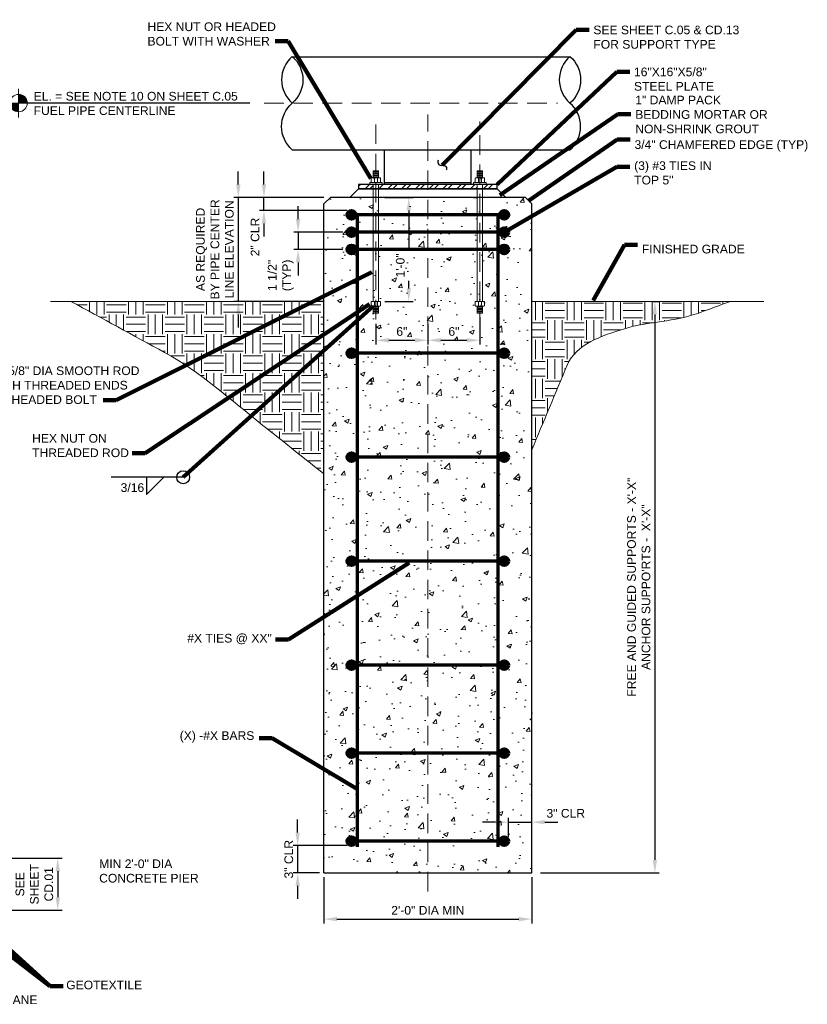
# Model space of a CAD drawing. Header units: inches. Extents: x -1085 to -867, y 253 to 390.
# Tile 3 of 3: x -958 to -867, y 261 to 374. Entities that reach past the tile are written whole.
import ezdxf

# ---------------------------------------------------------------- set-up
doc = ezdxf.new("R2010")
doc.units = ezdxf.units.IN
doc.header["$MEASUREMENT"] = 0
doc.linetypes.add('( Dashed )', pattern=[9, 6, -3])
doc.layers.get('DefPoints').update_dxf_attribs({"lineweight": 0})
for name, color, linetype, lineweight in [('G-ANNO-DIMS', 2, 'Continuous', 0), ('G-ANNO-NOTE', 4, 'Continuous', 30), ('G-ANNO-PATT', 250, 'Continuous', 0), ('G-GRID-COOR', 2, 'Continuous', 13), ('M-DETL-LGHT', 3, 'Continuous', 0), ('M-Fuel-Main 2', 30, 'Continuous', 30), ('S-ANNO-SYMB', 5, 'Continuous', 13), ('S-FABR-PL~~', 183, 'Continuous', 30), ('S-FNDN-FTNG', 182, 'Continuous', 30), ('S-FNDN-TRMT', 28, 'Continuous', 30), ('S-FSTN-ABLT', 86, 'Continuous', 13), ('S-REIN-RBAR', 1, 'Continuous', 70)]:
    doc.layers.add(name, color=color, linetype=linetype, lineweight=lineweight)
doc.layers.add('G-ANNO-NPLT', color=2, linetype='Continuous', lineweight=0, plot=False)
doc.styles.add("AEC_AC_04ArchDims-CC_1_1-2_1'", font='arial.ttf', dxfattribs={"height": 1})
doc.styles.add("AEC_AC_43Text-LeftTop_1_1-2_1'", font='arial.ttf', dxfattribs={"height": 1})
doc.dimstyles.new("AEC_AC_04_Arch-Dims_1_1-2_1'", dxfattribs={"dimtxt": 1, "dimasz": 1.5, "dimexe": 0.5, "dimexo": 0.5, "dimgap": 0.5, "dimtad": 1, "dimdec": 4, "dimzin": 15, "dimdsep": 46, "dimlunit": 4, "dimtxsty": "AEC_AC_04ArchDims-CC_1_1-2_1'", "dimcen": 0.09, "dimclrd": 256, "dimclre": 256, "dimazin": 2, "dimtfac": 0.7, "dimtdec": 4, "dimtix": 1, "dimtmove": 1, "dimatfit": 3, "dimfxl": 1, "dimfrac": 1, "dimtolj": 1, "dimtzin": 15, "dimlwd": 30, "dimlwe": 30, "dimarcsym": 0})
doc.dimstyles.new("AEC_AC_43_Notes_1_1-2_1'", dxfattribs={"dimtxt": 1, "dimasz": 1.5, "dimexe": 0.5, "dimexo": 0.5, "dimgap": 0.5, "dimtad": 1, "dimjust": 1, "dimdec": 3, "dimzin": 15, "dimdsep": 46, "dimlunit": 5, "dimtxsty": "AEC_AC_43Text-LeftTop_1_1-2_1'", "dimcen": 0.09, "dimclrd": 256, "dimclre": 256, "dimazin": 2, "dimtfac": 0.7, "dimtdec": 3, "dimtmove": 1, "dimatfit": 1, "dimfxl": 1, "dimfrac": 1, "dimtolj": 1, "dimtzin": 15, "dimlwd": 30, "dimlwe": 30, "dimarcsym": 0})

# ---------------------------------------------------------------- blocks, each defined once
blk = doc.blocks.new('REBAR_1')
at = {"layer": 'S-REIN-RBAR'}
h = blk.add_hatch(color=256, dxfattribs=at)
edge = h.paths.add_edge_path()
edge.add_arc((0, 0), 7.87, 0, 360)
blk.add_circle((0, 0), 7.87, dxfattribs=at)
blk = doc.blocks.new('REBAR_2')
at = {"layer": 'S-REIN-RBAR'}
h = blk.add_hatch(color=256, dxfattribs=at)
edge = h.paths.add_edge_path()
edge.add_arc((0, 0), 7.87, 0, 360)
blk.add_circle((0, 0), 7.87, dxfattribs=at)
blk = doc.blocks.new('REBAR_3')
at = {"layer": 'S-REIN-RBAR'}
h = blk.add_hatch(color=256, dxfattribs=at)
edge = h.paths.add_edge_path()
edge.add_arc((0, 0), 7.87, 0, 360)
blk.add_circle((0, 0), 7.87, dxfattribs=at)
blk = doc.blocks.new('REBAR_4')
at = {"layer": 'S-REIN-RBAR'}
h = blk.add_hatch(color=256, dxfattribs=at)
edge = h.paths.add_edge_path()
edge.add_arc((0, 0), 7.87, 0, 360)
blk.add_circle((0, 0), 7.87, dxfattribs=at)
blk = doc.blocks.new('REBAR_5')
at = {"layer": 'S-REIN-RBAR'}
h = blk.add_hatch(color=256, dxfattribs=at)
edge = h.paths.add_edge_path()
edge.add_arc((0, 0), 7.87, 0, 360)
blk.add_circle((0, 0), 7.87, dxfattribs=at)
blk = doc.blocks.new('REBAR_6')
at = {"layer": 'S-REIN-RBAR'}
h = blk.add_hatch(color=256, dxfattribs=at)
edge = h.paths.add_edge_path()
edge.add_arc((0, 0), 7.87, 0, 360)
blk.add_circle((0, 0), 7.87, dxfattribs=at)
blk = doc.blocks.new('REBAR_13')
at = {"layer": 'S-REIN-RBAR'}
h = blk.add_hatch(color=256, dxfattribs=at)
edge = h.paths.add_edge_path()
edge.add_arc((0, 0), 7.87, 0, 360)
blk.add_circle((0, 0), 7.87, dxfattribs=at)
blk = doc.blocks.new('REBAR_14')
at = {"layer": 'S-REIN-RBAR'}
h = blk.add_hatch(color=256, dxfattribs=at)
edge = h.paths.add_edge_path()
edge.add_arc((0, 0), 7.87, 0, 360)
blk.add_circle((0, 0), 7.87, dxfattribs=at)
blk = doc.blocks.new('*D110')
at = {"layer": 'DefPoints', "color": 0, "transparency": 16777216}
for p in [(-961.96, 277.45), (-961.96, 271.45), (-953.8, 271.45)]:
    blk.add_point(p, dxfattribs=at)
at = {"layer": 'G-ANNO-DIMS', "lineweight": 30, "transparency": 16777216}
for p, q in [((-961.46, 277.45), (-953.3, 277.45)), ((-953.8, 275.95), (-953.8, 272.95)), ((-961.46, 271.45), (-953.3, 271.45))]:
    blk.add_line(p, q, dxfattribs=at)
at = {"layer": 'G-ANNO-DIMS', "transparency": 16777216}
for points in [[(-954.05, 275.95), (-953.55, 275.95), (-953.8, 277.45)], [(-954.05, 272.95), (-953.55, 272.95), (-953.8, 271.45)]]:
    blk.add_solid(points, dxfattribs=at)
at = {"layer": 'G-ANNO-DIMS', "color": 0, "lineweight": 30, "transparency": 16777216, "insert": (-956.5, 274.45), "char_height": 1, "attachment_point": 5, "rotation": 90, "style": "AEC_AC_04ArchDims-CC_1_1-2_1'"}
blk.add_mtext('\\A1;SEE\\PSHEET\\PCD.01', dxfattribs=at)
blk = doc.blocks.new('*D124')
at = {"layer": 'DefPoints', "color": 0, "linetype": 'Continuous', "transparency": 16777216}
for p in [(-923.08, 275.76), (-899.08, 275.76), (-899.08, 270.43)]:
    blk.add_point(p, dxfattribs=at)
at = {"layer": 'G-ANNO-DIMS', "linetype": 'Continuous', "lineweight": 30, "transparency": 16777216}
for p, q in [((-923.08, 275.26), (-923.08, 269.93)), ((-899.08, 275.26), (-899.08, 269.93)), ((-921.58, 270.43), (-900.58, 270.43))]:
    blk.add_line(p, q, dxfattribs=at)
at = {"layer": 'G-ANNO-DIMS', "linetype": 'Continuous', "transparency": 16777216}
for points in [[(-921.58, 270.68), (-921.58, 270.18), (-923.08, 270.43)], [(-900.58, 270.68), (-900.58, 270.18), (-899.08, 270.43)]]:
    blk.add_solid(points, dxfattribs=at)
at = {"layer": 'G-ANNO-DIMS', "color": 0, "linetype": 'Continuous', "lineweight": 30, "transparency": 16777216, "insert": (-911.08, 271.44), "char_height": 1, "attachment_point": 5, "style": "AEC_AC_04ArchDims-CC_1_1-2_1'"}
blk.add_mtext('\\A1;2\'-0" DIA MIN', dxfattribs=at)
blk = doc.blocks.new('*D111')
at = {"layer": 'DefPoints', "color": 0, "linetype": 'Continuous', "transparency": 16777216}
for p in [(-919.89, 278.93), (-926.11, 275.76), (-923.08, 275.76)]:
    blk.add_point(p, dxfattribs=at)
at = {"layer": 'G-ANNO-DIMS', "linetype": 'Continuous', "lineweight": 30, "transparency": 16777216}
for p, q in [((-926.11, 280.43), (-926.11, 281.93)), ((-920.39, 278.93), (-926.61, 278.93)), ((-926.11, 278.93), (-926.11, 275.76)), ((-923.58, 275.76), (-926.61, 275.76)), ((-926.11, 274.26), (-926.11, 272.76))]:
    blk.add_line(p, q, dxfattribs=at)
at = {"layer": 'G-ANNO-DIMS', "linetype": 'Continuous', "transparency": 16777216}
for points in [[(-926.36, 280.43), (-925.86, 280.43), (-926.11, 278.93)], [(-926.36, 274.26), (-925.86, 274.26), (-926.11, 275.76)]]:
    blk.add_solid(points, dxfattribs=at)
at = {"layer": 'G-ANNO-DIMS', "color": 0, "linetype": 'Continuous', "lineweight": 30, "transparency": 16777216, "insert": (-927.13, 277.35), "char_height": 1, "attachment_point": 5, "rotation": 90, "style": "AEC_AC_04ArchDims-CC_1_1-2_1'"}
blk.add_mtext('\\A1;3" CLR', dxfattribs=at)
blk = doc.blocks.new('*D112')
at = {"layer": 'DefPoints', "color": 0, "linetype": 'Continuous', "transparency": 16777216}
for p in [(-899.08, 281.62), (-901.76, 279.43), (-899.08, 279.43)]:
    blk.add_point(p, dxfattribs=at)
at = {"layer": 'G-ANNO-DIMS', "linetype": 'Continuous', "lineweight": 30, "transparency": 16777216}
for p, q in [((-901.76, 279.93), (-901.76, 282.12)), ((-899.08, 279.93), (-899.08, 282.12)), ((-903.26, 281.62), (-904.76, 281.62)), ((-901.76, 281.62), (-899.08, 281.62)), ((-897.58, 281.62), (-896.08, 281.62))]:
    blk.add_line(p, q, dxfattribs=at)
at = {"layer": 'G-ANNO-DIMS', "linetype": 'Continuous', "transparency": 16777216}
for points in [[(-903.26, 281.87), (-903.26, 281.37), (-901.76, 281.62)], [(-897.58, 281.87), (-897.58, 281.37), (-899.08, 281.62)]]:
    blk.add_solid(points, dxfattribs=at)
at = {"layer": 'G-ANNO-DIMS', "color": 0, "linetype": 'Continuous', "lineweight": 30, "transparency": 16777216, "insert": (-895.16, 282.64), "char_height": 1, "attachment_point": 5, "style": "AEC_AC_04ArchDims-CC_1_1-2_1'"}
blk.add_mtext('\\A1;3" CLR', dxfattribs=at)
blk = doc.blocks.new('*D113')
at = {"layer": 'DefPoints', "color": 0, "linetype": 'Continuous', "transparency": 16777216}
for p in [(-885.68, 341.76), (-898.58, 275.76), (-884.87, 275.76)]:
    blk.add_point(p, dxfattribs=at)
at = {"layer": 'G-ANNO-DIMS', "linetype": 'Continuous', "lineweight": 30, "transparency": 16777216}
for p, q in [((-885.18, 341.76), (-884.37, 341.76)), ((-884.87, 340.26), (-884.87, 277.26)), ((-898.08, 275.76), (-884.37, 275.76))]:
    blk.add_line(p, q, dxfattribs=at)
at = {"layer": 'G-ANNO-DIMS', "linetype": 'Continuous', "transparency": 16777216}
for points in [[(-885.12, 340.26), (-884.62, 340.26), (-884.87, 341.76)], [(-885.12, 277.26), (-884.62, 277.26), (-884.87, 275.76)]]:
    blk.add_solid(points, dxfattribs=at)
at = {"layer": 'G-ANNO-DIMS', "color": 0, "linetype": 'Continuous', "lineweight": 30, "transparency": 16777216, "insert": (-886.73, 308.76), "char_height": 1, "attachment_point": 5, "rotation": 90, "style": "AEC_AC_04ArchDims-CC_1_1-2_1'"}
blk.add_mtext('\\A1;FREE AND GUIDED SUPPORTS - X\'-X"\\PANCHOR SUPPO\'RTS -  X\'-X"', dxfattribs=at)
blk = doc.blocks.new('*D114')
at = {"layer": 'DefPoints', "color": 0, "transparency": 16777216}
for p in [(-922.58, 353.76), (-932.96, 341.76), (-922.58, 341.76)]:
    blk.add_point(p, dxfattribs=at)
at = {"layer": 'G-ANNO-DIMS', "lineweight": 30, "transparency": 16777216}
for p, q in [((-932.96, 355.26), (-932.96, 356.76)), ((-923.08, 353.76), (-933.46, 353.76)), ((-932.96, 353.76), (-932.96, 341.76)), ((-923.08, 341.76), (-933.46, 341.76)), ((-932.96, 340.26), (-932.96, 338.76))]:
    blk.add_line(p, q, dxfattribs=at)
at = {"layer": 'G-ANNO-DIMS', "transparency": 16777216}
for points in [[(-933.21, 355.26), (-932.71, 355.26), (-932.96, 353.76)], [(-933.21, 340.26), (-932.71, 340.26), (-932.96, 341.76)]]:
    blk.add_solid(points, dxfattribs=at)
at = {"layer": 'G-ANNO-DIMS', "color": 0, "lineweight": 30, "transparency": 16777216, "insert": (-935.66, 347.76), "char_height": 1, "attachment_point": 5, "rotation": 90, "style": "AEC_AC_04ArchDims-CC_1_1-2_1'"}
blk.add_mtext('\\A1;AS REQUIRED\\PBY PIPE CENTER \\PLINE ELEVATION', dxfattribs=at)
blk = doc.blocks.new('*D122')
at = {"layer": 'DefPoints', "color": 0, "transparency": 16777216}
for p in [(-920.39, 349.76), (-926.06, 347.76), (-920.39, 347.76)]:
    blk.add_point(p, dxfattribs=at)
at = {"layer": 'G-ANNO-DIMS', "lineweight": 30, "transparency": 16777216}
for p, q in [((-926.06, 351.26), (-926.06, 352.76)), ((-920.89, 349.76), (-926.56, 349.76)), ((-926.06, 349.76), (-926.06, 347.76)), ((-920.89, 347.76), (-926.56, 347.76)), ((-926.06, 346.26), (-926.06, 344.76))]:
    blk.add_line(p, q, dxfattribs=at)
at = {"layer": 'G-ANNO-DIMS', "transparency": 16777216}
for points in [[(-926.31, 351.26), (-925.81, 351.26), (-926.06, 349.76)], [(-926.31, 346.26), (-925.81, 346.26), (-926.06, 347.76)]]:
    blk.add_solid(points, dxfattribs=at)
at = {"layer": 'G-ANNO-DIMS', "color": 0, "lineweight": 30, "transparency": 16777216, "insert": (-928.06, 344.76), "char_height": 1, "attachment_point": 5, "rotation": 90, "style": "AEC_AC_04ArchDims-CC_1_1-2_1'"}
blk.add_mtext('\\A1;1 1/2"\\P(TYP)', dxfattribs=at)
blk = doc.blocks.new('*D115')
at = {"layer": 'DefPoints', "color": 0, "transparency": 16777216}
for p in [(-930, 353.76), (-923.08, 353.76), (-919.89, 352.26)]:
    blk.add_point(p, dxfattribs=at)
at = {"layer": 'G-ANNO-DIMS', "lineweight": 30, "transparency": 16777216}
for p, q in [((-930, 355.26), (-930, 356.76)), ((-923.58, 353.76), (-930.5, 353.76)), ((-930, 352.26), (-930, 353.76)), ((-920.39, 352.26), (-930.5, 352.26)), ((-930, 350.76), (-930, 349.26))]:
    blk.add_line(p, q, dxfattribs=at)
at = {"layer": 'G-ANNO-DIMS', "transparency": 16777216}
for points in [[(-930.25, 355.26), (-929.75, 355.26), (-930, 353.76)], [(-930.25, 350.76), (-929.75, 350.76), (-930, 352.26)]]:
    blk.add_solid(points, dxfattribs=at)
at = {"layer": 'G-ANNO-DIMS', "color": 0, "lineweight": 30, "transparency": 16777216, "insert": (-931.02, 349.19), "char_height": 1, "attachment_point": 5, "rotation": 90, "style": "AEC_AC_04ArchDims-CC_1_1-2_1'"}
blk.add_mtext('\\A1;2" CLR', dxfattribs=at)
blk = doc.blocks.new('TARGET_1_1')
at = {"layer": 'S-ANNO-SYMB', "extrusion": (0, 0, -1)}
for points in [[(0, -3.94), (0, 0), (3.93, 0), (3.92, -0.28), (3.8, -1.07), (3.54, -1.74), (3.16, -2.37), (2.6, -2.9), (2.11, -3.3), (1.5, -3.66), (0.72, -3.86), (0.21, -3.91)], [(-3.93, 0), (-3.92, 0.28), (-3.8, 1.07), (-3.54, 1.74), (-3.16, 2.37), (-2.6, 2.9), (-2.11, 3.3), (-1.5, 3.66), (-0.72, 3.86), (-0.21, 3.91), (0, 3.94), (0, 0)]]:
    blk.add_hatch(color=256, dxfattribs=at).paths.add_polyline_path(points)
at = {"layer": 'S-ANNO-SYMB'}
for p, q in [((0, -6.56), (0, 6.56)), ((6.56, 0), (-6.56, 0))]:
    blk.add_line(p, q, dxfattribs=at)
at = {"layer": 'S-ANNO-SYMB', "flags": 128}
for points in [[(0, 0), (0, -3.94), (-0.21, -3.91), (-0.72, -3.86), (-1.5, -3.66), (-2.11, -3.3), (-2.6, -2.9), (-3.16, -2.37), (-3.54, -1.74), (-3.8, -1.07), (-3.92, -0.28), (-3.93, 0), (0, 0)], [(0, 0), (0, 3.94), (0.21, 3.91), (0.72, 3.86), (1.5, 3.66), (2.11, 3.3), (2.6, 2.9), (3.16, 2.37), (3.54, 1.74), (3.8, 1.07), (3.92, 0.28), (3.93, 0), (0, 0)]]:
    blk.add_lwpolyline(points, close=True, dxfattribs=at)
at = {"layer": 'S-ANNO-SYMB'}
blk.add_circle((0, 0), 3.94, dxfattribs=at)
blk = doc.blocks.new('*D119')
at = {"layer": 'DefPoints', "color": 0, "linetype": 'Continuous', "transparency": 16777216}
for p in [(-917.08, 339.68), (-911.08, 339.68), (-911.08, 337.27)]:
    blk.add_point(p, dxfattribs=at)
at = {"layer": 'G-ANNO-DIMS', "linetype": 'Continuous', "lineweight": 30, "transparency": 16777216}
for p, q in [((-917.08, 339.18), (-917.08, 336.77)), ((-911.08, 339.18), (-911.08, 336.77)), ((-915.58, 337.27), (-912.58, 337.27))]:
    blk.add_line(p, q, dxfattribs=at)
at = {"layer": 'G-ANNO-DIMS', "linetype": 'Continuous', "transparency": 16777216}
for points in [[(-915.58, 337.52), (-915.58, 337.02), (-917.08, 337.27)], [(-912.58, 337.52), (-912.58, 337.02), (-911.08, 337.27)]]:
    blk.add_solid(points, dxfattribs=at)
at = {"layer": 'G-ANNO-DIMS', "color": 0, "linetype": 'Continuous', "lineweight": 30, "transparency": 16777216, "insert": (-914.08, 338.28), "char_height": 1, "attachment_point": 5, "style": "AEC_AC_04ArchDims-CC_1_1-2_1'"}
blk.add_mtext('\\A1;6"', dxfattribs=at)
blk = doc.blocks.new('*D118')
at = {"layer": 'DefPoints', "color": 0, "linetype": 'Continuous', "transparency": 16777216}
for p in [(-905.07, 340.41), (-911.08, 339.68), (-905.07, 337.27)]:
    blk.add_point(p, dxfattribs=at)
at = {"layer": 'G-ANNO-DIMS', "linetype": 'Continuous', "lineweight": 30, "transparency": 16777216}
for p, q in [((-911.08, 339.18), (-911.08, 336.77)), ((-905.07, 339.91), (-905.07, 336.77)), ((-909.58, 337.27), (-906.57, 337.27))]:
    blk.add_line(p, q, dxfattribs=at)
at = {"layer": 'G-ANNO-DIMS', "linetype": 'Continuous', "transparency": 16777216}
for points in [[(-909.58, 337.52), (-909.58, 337.02), (-911.08, 337.27)], [(-906.57, 337.52), (-906.57, 337.02), (-905.07, 337.27)]]:
    blk.add_solid(points, dxfattribs=at)
at = {"layer": 'G-ANNO-DIMS', "color": 0, "linetype": 'Continuous', "lineweight": 30, "transparency": 16777216, "insert": (-908.07, 338.28), "char_height": 1, "attachment_point": 5, "style": "AEC_AC_04ArchDims-CC_1_1-2_1'"}
blk.add_mtext('\\A1;6"', dxfattribs=at)
blk = doc.blocks.new('*D120')
at = {"layer": 'DefPoints', "color": 0, "linetype": 'Continuous', "transparency": 16777216}
for p in [(-916.54, 353.76), (-913.28, 353.76), (-916.54, 341.76)]:
    blk.add_point(p, dxfattribs=at)
at = {"layer": 'G-ANNO-DIMS', "linetype": 'Continuous', "lineweight": 30, "transparency": 16777216}
for p, q in [((-916.04, 353.76), (-912.78, 353.76)), ((-913.28, 352.26), (-913.28, 347.69)), ((-913.28, 343.26), (-913.28, 344.13)), ((-916.04, 341.76), (-912.78, 341.76))]:
    blk.add_line(p, q, dxfattribs=at)
at = {"layer": 'G-ANNO-DIMS', "linetype": 'Continuous', "transparency": 16777216}
for points in [[(-913.53, 352.26), (-913.03, 352.26), (-913.28, 353.76)], [(-913.53, 343.26), (-913.03, 343.26), (-913.28, 341.76)]]:
    blk.add_solid(points, dxfattribs=at)
at = {"layer": 'G-ANNO-DIMS', "color": 0, "linetype": 'Continuous', "lineweight": 30, "transparency": 16777216, "insert": (-914.26, 345.91), "char_height": 1, "attachment_point": 5, "rotation": 90, "style": "AEC_AC_04ArchDims-CC_1_1-2_1'"}
blk.add_mtext('\\A1;1\'-0"', dxfattribs=at)

msp = doc.modelspace()

# ---------------------------------------------------------------- hatches: boundary and pattern name
at = {"layer": 'G-ANNO-PATT', "linetype": 'Continuous'}
h = msp.add_hatch(dxfattribs=at)
h.set_pattern_fill('STEEL', color=256, style=0, pattern_type=2)
h.set_pattern_definition([(45, (-917.7351, 354.7926), (-0.7955, 0.7955), []), (45, (-917.7351, 355.355), (-0.7955, 0.7955), [])])
h.paths.add_polyline_path([(-917.38775, 355.26264), (-917.79575, 355.26264), (-919.075, 355.26264), (-919.075, 354.76264), (-917.38775, 354.76264)])
h = msp.add_hatch(dxfattribs=at)
h.set_pattern_fill('STEEL', color=256, style=0, pattern_type=2)
h.set_pattern_definition([(45, (-915.0242, 354.8715), (-0.7955, 0.7955), []), (45, (-915.0242, 355.434), (-0.7955, 0.7955), [])])
h.paths.add_polyline_path([(-905.38725, 354.76264), (-905.38725, 355.26264), (-905.79575, 355.26264), (-906.075, 355.26264), (-916.075, 355.26264), (-916.35425, 355.26264), (-916.76275, 355.26264), (-916.76275, 354.76264)])
h = msp.add_hatch(dxfattribs=at)
h.set_pattern_fill('STEEL', color=256, style=0, pattern_type=2)
h.set_pattern_definition([(45, (-903.9698, 354.8979), (-0.7955, 0.7955), []), (45, (-903.9698, 355.4604), (-0.7955, 0.7955), [])])
h.paths.add_polyline_path([(-903.075, 354.76264), (-903.075, 355.26264), (-904.35425, 355.26264), (-904.76225, 355.26264), (-904.76225, 354.76264)])
h = msp.add_hatch(dxfattribs=at)
h.set_pattern_fill('AR-CONC', color=256, style=0, pattern_type=2)
h.set_pattern_definition([(50, (-907.1936, 303.865), (5.37945, -0.47064), [0.5625, -6.1875]), (355, (-907.1936, 303.865), (-1.04063, 5.64144), [0.45, -4.95]), (100.451, (-906.7453, 303.826), (4.3388, 5.1708), [0.47805, -5.25857]), (46.184, (-907.1936, 305.365), (8.0043, -1.2414), [0.8438, -9.2812]), (96.636, (-906.5265, 305.262), (7.01, 7.3059), [0.7171, -7.8879]), (351.184, (-907.1936, 305.365), (7.01, 7.3059), [0.675, -7.425]), (21, (-906.4436, 304.99), (4.4768, -3.01964), [0.5625, -6.1875]), (326, (-906.4436, 304.99), (1.82486, 5.4386), [0.45, -4.95]), (71.451, (-906.0705, 304.7384), (6.30167, 2.419), [0.47805, -5.25857]), (37.5, (-907.1936, 303.865), (0.0912, 2.496704), [0, -4.89, 0, -5.025, 0, -4.96875]), (7.5, (-907.1936, 303.865), (1.97302, 2.95809), [0, -2.865, 0, -4.7775, 0, -1.89375]), (327.5, (-908.866, 303.865), (4.00367, -0.16916), [0, -1.875, 0, -5.85, 0, -7.7625]), (317.5, (-909.616, 303.865), (4.3739, 0.75079), [0, -2.4375, 0, -3.885, 0, -5.5125])])
h.paths.add_polyline_path([(-923.075, 353.76264), (-923.075, 275.76264), (-899.075, 275.76264), (-899.075, 353.76264), (-902.075, 353.76264), (-920.075, 353.76264)])
h = msp.add_hatch(dxfattribs=at)
h.set_pattern_fill('EARTH', color=256, style=0, pattern_type=2)
h.set_pattern_definition([(0, (-932.4178, 338.2642), (2.25, 2.25), [2.25, -2.25]), (0, (-932.4178, 339.108), (2.25, 2.25), [2.25, -2.25]), (0, (-932.4178, 339.9517), (2.25, 2.25), [2.25, -2.25]), (90, (-932.1366, 340.233), (-2.25, 2.25), [2.25, -2.25]), (90, (-931.2928, 340.233), (-2.25, 2.25), [2.25, -2.25]), (90, (-930.449, 340.233), (-2.25, 2.25), [2.25, -2.25])])
edge = h.paths.add_edge_path()
edge.add_line((-952.2864, 341.76264), (-941.46777, 335.85821))
edge.add_spline(control_points=[(-941.46777, 335.85821), (-937.33167, 333.60088), (-933.80446, 330.3665), (-930.11619, 327.43401)], knot_values=[0, 0, 0, 0, 1, 1, 1, 1], degree=3, periodic=0)
edge.add_line((-930.11619, 327.43401), (-923.075, 321.83565))
edge.add_line((-923.075, 321.83565), (-923.075, 341.76264))
edge.add_line((-923.075, 341.76264), (-952.2864, 341.76264))
h = msp.add_hatch(dxfattribs=at)
h.set_pattern_fill('EARTH', color=256, style=0, pattern_type=2)
h.set_pattern_definition([(0, (-895.2987, 337.611), (2.25, 2.25), [2.25, -2.25]), (0, (-895.2987, 338.4548), (2.25, 2.25), [2.25, -2.25]), (0, (-895.2987, 339.2985), (2.25, 2.25), [2.25, -2.25]), (90, (-895.0175, 339.5798), (-2.25, 2.25), [2.25, -2.25]), (90, (-894.1737, 339.5798), (-2.25, 2.25), [2.25, -2.25]), (90, (-893.33, 339.5798), (-2.25, 2.25), [2.25, -2.25])])
edge = h.paths.add_edge_path()
edge.add_line((-899.075, 324.62817), (-895.00559, 334.38531))
edge.add_spline(control_points=[(-895.00559, 334.38531), (-894.00007, 336.79624), (-890.92472, 337.82908), (-888.39717, 338.59741), (-885.56868, 339.45722), (-882.56044, 339.40118), (-879.81687, 340.41021)], knot_values=[0, 0, 0, 0, 0.471906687, 0.471906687, 0.471906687, 1, 1, 1, 1], degree=3, periodic=0)
edge.add_line((-879.81687, 340.41021), (-876.1396, 341.76264))
edge.add_line((-876.1396, 341.76264), (-899.075, 341.76264))
edge.add_line((-899.075, 341.76264), (-899.075, 324.62817))

# ---------------------------------------------------------------- linework, layer by layer
at = {"layer": 'G-ANNO-NOTE'}
msp.add_line((-931.63959, 364.65221), (-958.10615, 364.65221), dxfattribs=at)
at = {"layer": 'G-ANNO-NOTE', "linetype": 'Continuous'}
msp.add_line((-939.32551, 321.44783), (-947.63827, 321.44783), dxfattribs=at)
at = {"layer": 'G-ANNO-NOTE', "flags": 128}
msp.add_lwpolyline([(-943.56522, 321.44744), (-943.56522, 319.44744), (-941.56522, 321.44744)], dxfattribs=at)
at = {"layer": 'G-ANNO-NOTE'}
msp.add_circle((-939.32551, 321.44783), 0.7496, dxfattribs=at)
msp.add_arc((-909.52097, 357.86753), 0.40481, 151.7327111, 284.9199583, dxfattribs=at)
at = {"layer": 'G-ANNO-NOTE', "extrusion": (0, 0, -1)}
msp.add_arc((909.31252, 357.0852), 0.40481, 75.0800361, 208.2672889, dxfattribs=at)
at = {"layer": 'G-ANNO-NPLT', "linetype": 'Continuous'}
for points, knots in [([(-952.2864, 341.76264), (-948.68019, 339.79449), (-945.07398, 337.82635), (-941.46777, 335.85821), (-937.33167, 333.60088), (-933.80446, 330.3665), (-930.11619, 327.43401), (-927.76913, 325.56789), (-925.42207, 323.70177), (-923.075, 321.83565)], [0, 0, 0, 0, 0.347608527, 0.347608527, 0.347608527, 0.746293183, 0.746293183, 0.746293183, 1, 1, 1, 1]), ([(-899.075, 324.62817), (-897.71853, 327.88055), (-896.36206, 331.13293), (-895.00559, 334.38531), (-894.00007, 336.79624), (-890.92472, 337.82908), (-888.39717, 338.59741), (-885.56868, 339.45722), (-882.56044, 339.40118), (-879.81687, 340.41021), (-878.59111, 340.86102), (-877.36536, 341.31183), (-876.1396, 341.76264)], [0, 0, 0, 0, 0.339969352, 0.339969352, 0.339969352, 0.591982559, 0.591982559, 0.591982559, 0.874001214, 0.874001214, 0.874001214, 1, 1, 1, 1])]:
    msp.add_open_spline(points, degree=3, knots=knots, dxfattribs=at)
at = {"layer": 'G-GRID-COOR', "linetype": '( Dashed )', "ltscale": 0.375}
for p, q in [((-929.97344, 364.65221), (-896.1319, 364.65221)), ((-911.075, 273.62175), (-911.075, 363.35239)), ((-917.07525, 339.68489), (-917.07525, 362.51889)), ((-905.075, 338.43464), (-905.075, 362.51889))]:
    msp.add_line(p, q, dxfattribs=at)
at = {"layer": 'M-DETL-LGHT'}
for p, q in [((-954.65797, 341.76264), (-923.075, 341.76264)), ((-899.075, 341.76264), (-872.28325, 341.76264))]:
    msp.add_line(p, q, dxfattribs=at)
at = {"layer": 'M-Fuel-Main 2'}
for p, q in [((-926.733, 370.01264), (-894.677, 370.01264)), ((-926.733, 359.26264), (-894.677, 359.26264))]:
    msp.add_line(p, q, dxfattribs=at)
for centre, start, end in [((-924.39672, 367.34701), 130.9223, 229.0777), ((-892.34074, 367.34701), 130.9223, 229.0777), ((-897.01304, 361.95741), 310.9223, 49.0777)]:
    msp.add_arc(centre, 3.56644, start, end, dxfattribs=at)
at = {"layer": 'M-Fuel-Main 2', "extrusion": (0, 0, -1)}
for centre, start, end in [((929.06929, 367.34701), 130.9223, 229.0777), ((897.01331, 367.34701), 130.9223, 229.0777), ((924.39699, 361.95741), 310.9223, 49.0777)]:
    msp.add_arc(centre, 3.56644, start, end, dxfattribs=at)
at = {"layer": 'S-FABR-PL~~'}
for p, q in [((-916.075, 355.26264), (-916.075, 359.26264)), ((-906.075, 355.26264), (-906.075, 359.26264)), ((-916.075, 355.46764), (-906.075, 355.46764))]:
    msp.add_line(p, q, dxfattribs=at)
msp.add_3dface([(-919.075, 354.76264), (-903.075, 354.76264), (-903.075, 355.26264), (-919.075, 355.26264)], dxfattribs=at)
at = {"layer": 'S-FNDN-FTNG', "linetype": 'Continuous'}
for p, q in [((-923.075, 353.01264), (-922.325, 353.76264)), ((-899.825, 353.76264), (-899.075, 353.01264))]:
    msp.add_line(p, q, dxfattribs=at)
at = {"layer": 'S-FNDN-FTNG'}
for p, q in [((-899.825, 353.76264), (-922.325, 353.76264)), ((-923.075, 275.76264), (-923.075, 353.01264)), ((-899.075, 275.76264), (-899.075, 353.01264)), ((-923.075, 275.76264), (-899.075, 275.76264))]:
    msp.add_line(p, q, dxfattribs=at)
at = {"layer": 'S-FNDN-TRMT'}
for p, q in [((-919.075, 354.76264), (-920.075, 353.76264)), ((-903.075, 354.76264), (-919.075, 354.76264)), ((-903.075, 354.76264), (-902.075, 353.76264))]:
    msp.add_line(p, q, dxfattribs=at)
at = {"layer": 'S-FSTN-ABLT'}
for p, q in [((-917.61425, 355.48314), (-917.61425, 355.95064)), ((-916.61425, 356.02889), (-917.536, 356.02889)), ((-916.76275, 356.83389), (-917.38775, 356.83389)), ((-917.38775, 356.02889), (-917.38775, 356.83389)), ((-916.76275, 356.57414), (-917.38775, 356.57414)), ((-916.76275, 356.30139), (-917.38775, 356.30139)), ((-917.3415, 356.02889), (-917.25075, 355.87314)), ((-916.813, 356.70389), (-917.33725, 356.70389)), ((-916.813, 356.43139), (-917.33725, 356.43139)), ((-916.813, 356.15889), (-917.33725, 356.15889)), ((-917.25075, 355.48314), (-917.25075, 356.02889)), ((-917.15925, 356.02889), (-917.25075, 355.87314)), ((-916.89975, 355.48314), (-916.89975, 356.02889)), ((-916.76275, 356.02889), (-916.76275, 356.83389)), ((-916.536, 355.48314), (-916.536, 355.95064)), ((-905.61425, 355.48314), (-905.61425, 355.95064)), ((-905.53575, 356.02889), (-904.61425, 356.02889)), ((-905.38725, 356.83389), (-904.76225, 356.83389)), ((-905.38725, 356.02889), (-905.38725, 356.83389)), ((-905.38725, 356.57414), (-904.76225, 356.57414)), ((-905.38725, 356.30139), (-904.76225, 356.30139)), ((-905.337, 356.70389), (-904.813, 356.70389)), ((-905.337, 356.43139), (-904.813, 356.43139)), ((-905.337, 356.15889), (-904.813, 356.15889)), ((-905.25025, 355.48314), (-905.25025, 356.02889)), ((-904.991, 356.02889), (-904.8995, 355.87314)), ((-904.8995, 355.48314), (-904.8995, 356.02889)), ((-904.80875, 356.02889), (-904.8995, 355.87314)), ((-904.76225, 356.02889), (-904.76225, 356.83389)), ((-904.53575, 355.48314), (-904.53575, 355.95064)), ((-917.79575, 355.26264), (-917.79575, 355.48314)), ((-916.35425, 355.48314), (-917.79575, 355.48314)), ((-916.35425, 355.26264), (-917.79575, 355.26264)), ((-917.20025, 355.26264), (-916.9505, 355.26264)), ((-916.35425, 355.26264), (-916.35425, 355.48314)), ((-905.79575, 355.26264), (-905.79575, 355.48314)), ((-905.79575, 355.48314), (-904.35425, 355.48314)), ((-905.79575, 355.26264), (-904.35425, 355.26264)), ((-904.95, 355.26264), (-905.19975, 355.26264)), ((-904.35425, 355.26264), (-904.35425, 355.48314)), ((-916.536, 341.76264), (-917.61425, 341.76264)), ((-917.61425, 341.76264), (-917.61425, 341.29514)), ((-916.61425, 341.21689), (-917.536, 341.21689)), ((-917.38775, 341.21689), (-917.38775, 340.41189)), ((-917.3415, 341.21689), (-917.25075, 341.37264)), ((-916.813, 341.08689), (-917.33725, 341.08689)), ((-917.25075, 341.76264), (-917.25075, 341.21689)), ((-917.15925, 341.21689), (-917.25075, 341.37264)), ((-916.89975, 341.76264), (-916.89975, 341.21689)), ((-916.76275, 341.21689), (-916.76275, 340.41189)), ((-916.536, 341.76264), (-916.536, 341.29514)), ((-905.61425, 341.76264), (-904.53575, 341.76264)), ((-905.61425, 341.76264), (-905.61425, 341.29514)), ((-905.53575, 341.21689), (-904.61425, 341.21689)), ((-905.38725, 341.21689), (-905.38725, 340.41189)), ((-905.337, 341.08689), (-904.813, 341.08689)), ((-905.25025, 341.76264), (-905.25025, 341.21689)), ((-904.991, 341.21689), (-904.8995, 341.37264)), ((-904.8995, 341.76264), (-904.8995, 341.21689)), ((-904.80875, 341.21689), (-904.8995, 341.37264)), ((-904.76225, 341.21689), (-904.76225, 340.41189)), ((-904.53575, 341.76264), (-904.53575, 341.29514)), ((-916.76275, 340.94439), (-917.38775, 340.94439)), ((-916.76275, 340.67164), (-917.38775, 340.67164)), ((-916.76275, 340.41189), (-917.38775, 340.41189)), ((-916.813, 340.81439), (-917.33725, 340.81439)), ((-916.813, 340.54189), (-917.33725, 340.54189)), ((-905.38725, 340.94439), (-904.76225, 340.94439)), ((-905.38725, 340.67164), (-904.76225, 340.67164)), ((-905.38725, 340.41189), (-904.76225, 340.41189)), ((-905.337, 340.81439), (-904.813, 340.81439)), ((-905.337, 340.54189), (-904.813, 340.54189))]:
    msp.add_line(p, q, dxfattribs=at)
at = {"layer": 'S-FSTN-ABLT', "flags": 128}
for points in [[(-917.38775, 341.76264), (-917.38775, 355.26264)], [(-916.76275, 355.26264), (-916.76275, 341.76264)], [(-905.38725, 355.26264), (-905.38725, 341.76264)], [(-904.76225, 341.76264), (-904.76225, 355.26264)]]:
    msp.add_lwpolyline(points, dxfattribs=at)
at = {"layer": 'S-FSTN-ABLT', "extrusion": (0, 0, -1)}
for centre, start, end in [((917.53608, 355.95077), 0, 90), ((916.61421, 355.95077), 90, 180), ((905.53582, 341.29496), 270, 0), ((904.61394, 341.29496), 180, 270)]:
    msp.add_arc(centre, 0.07813, start, end, dxfattribs=at)
at = {"layer": 'S-FSTN-ABLT'}
for centre, start, end in [((-905.53582, 355.95077), 90, 180), ((-904.61394, 355.95077), 0, 90), ((-917.53608, 341.29496), 180, 270), ((-916.61421, 341.29496), 270, 0)]:
    msp.add_arc(centre, 0.07813, start, end, dxfattribs=at)
at = {"layer": 'S-FSTN-ABLT', "extrusion": (0, 0, -1)}
for points in [[(917.15925, 356.02889), (917.3415, 356.02889), (917.25075, 355.87314)], [(916.991, 356.02889), (916.80875, 356.02889), (916.89975, 355.87314)], [(905.159, 356.02889), (905.34125, 356.02889), (905.25025, 355.87314)], [(904.991, 356.02889), (904.80875, 356.02889), (904.8995, 355.87314)]]:
    msp.add_solid(points, dxfattribs=at)
at = {"layer": 'S-FSTN-ABLT'}
for points in [[(-917.15925, 341.21689), (-917.3415, 341.21689), (-917.25075, 341.37264)], [(-916.991, 341.21689), (-916.80875, 341.21689), (-916.89975, 341.37264)], [(-905.159, 341.21689), (-905.34125, 341.21689), (-905.25025, 341.37264)], [(-904.991, 341.21689), (-904.80875, 341.21689), (-904.8995, 341.37264)]]:
    msp.add_solid(points, dxfattribs=at)
at = {"layer": 'S-REIN-RBAR'}
for p, q in [((-902.2625, 351.76264), (-919.8875, 351.76264)), ((-919.20025, 278.76264), (-919.20025, 351.76264)), ((-902.95, 278.76264), (-902.95, 351.76264)), ((-902.2625, 349.76264), (-919.8875, 349.76264)), ((-902.2625, 347.76264), (-919.8875, 347.76264)), ((-902.2625, 335.76264), (-919.8875, 335.76264)), ((-902.2625, 323.76264), (-919.8875, 323.76264)), ((-902.2625, 311.76264), (-919.8875, 311.76264)), ((-902.2625, 299.76264), (-919.8875, 299.76264)), ((-902.2625, 289.59599), (-919.8875, 289.59599)), ((-902.2625, 279.42935), (-919.8875, 279.42935))]:
    msp.add_line(p, q, dxfattribs=at)

# ---------------------------------------------------------------- block references
at = {"layer": 'G-ANNO-NOTE', "xscale": 0.254, "yscale": 0.254, "zscale": 0.254}
msp.add_blockref('TARGET_1_1', (-958.31913, 364.65171), dxfattribs=at)
at = {"layer": 'S-REIN-RBAR', "xscale": 0.0635, "yscale": 0.0635, "zscale": 0.0635, "rotation": 180}
for name, p in [('REBAR_2', (-919.8875, 351.76264)), ('REBAR_1', (-902.2625, 351.76264)), ('REBAR_4', (-919.8875, 349.76264)), ('REBAR_3', (-902.2625, 349.76264)), ('REBAR_6', (-919.8875, 347.76264)), ('REBAR_5', (-902.2625, 347.76264)), ('REBAR_6', (-919.8875, 335.76264)), ('REBAR_5', (-902.2625, 335.76264)), ('REBAR_6', (-919.8875, 323.76264)), ('REBAR_5', (-902.2625, 323.76264)), ('REBAR_6', (-919.8875, 311.76264)), ('REBAR_5', (-902.2625, 311.76264)), ('REBAR_6', (-919.8875, 299.76264)), ('REBAR_5', (-902.2625, 299.76264)), ('REBAR_6', (-919.8875, 289.59599)), ('REBAR_5', (-902.2625, 289.59599)), ('REBAR_14', (-919.8875, 279.42935)), ('REBAR_13', (-902.2625, 279.42935))]:
    msp.add_blockref(name, p, dxfattribs=at)

# ---------------------------------------------------------------- texts
at = {"layer": 'G-ANNO-NOTE', "linetype": 'Continuous', "char_height": 1, "attachment_point": 7, "style": "AEC_AC_43Text-LeftTop_1_1-2_1'"}
for s, insert, width in [('HEX NUT OR HEADED BOLT WITH WASHER', (-943.44348, 371.28838), 17.0998377), ('1" DAMP PACK\\PBEDDING MORTAR OR NON-SHRINK GROUT', (-887.13585, 361.15787), 17.4248769)]:
    msp.add_mtext(s, dxfattribs=dict(at, insert=insert, width=width))
at = {"layer": 'G-ANNO-NOTE', "linetype": 'Continuous', "char_height": 1, "style": "AEC_AC_43Text-LeftTop_1_1-2_1'"}
for s, insert, attachment_point in [('SEE SHEET C.05 & CD.13\\PFOR SUPPORT TYPE', (-891.97275, 370.92169), 7), ('16"X16"X{\\A1;\\H1x;5/8}"\\PSTEEL PLATE', (-887.2829, 366.07628), 7), ('EL. = SEE NOTE 10 ON SHEET C.05\\PFUEL PIPE CENTERLINE', (-956.57992, 365.94917), 1), ('(3) #3 TIES IN\\PTOP 5"', (-887.26043, 355.24828), 7), ('FINISHED GRADE', (-886.37575, 347.78987), 4), ('(4) {\\A1;5/8}" DIA SMOOTH ROD\\PWITH THREADED ENDS\\POR HEADED BOLT', (-961.63021, 334.24926), 1), ('HEX NUT ON\\PTHREADED ROD', (-956.76123, 326.44319), 1), ('\\A1;{\\H1x;3/16}', (-946.54414, 320.75845), 1), (' #X TIES @ XX"', (-939.24194, 303.37045), 1), ('(X) -#X BARS', (-939.72472, 290.8231), 7), ('GEOTEXTILE', (-952.82513, 263.32595), 1), ('GEOMEMBRANE', (-967.31501, 261.61075), 1)]:
    msp.add_mtext(s, dxfattribs=dict(at, insert=insert, attachment_point=attachment_point))
at = {"layer": 'G-ANNO-NOTE', "char_height": 1, "style": "AEC_AC_43Text-LeftTop_1_1-2_1'"}
for s, insert, attachment_point in [('\\A1;{\\H1x;3/4\\A0;\\H1x;" CHAMFERED EDGE (TYP)}', (-887.22491, 359.71184), 4), ('MIN 2\'-0" DIA\\PCONCRETE PIER', (-949.02079, 274.63982), 7)]:
    msp.add_mtext(s, dxfattribs=dict(at, insert=insert, attachment_point=attachment_point))

# ---------------------------------------------------------------- dimensions: what is measured, and where the dimension line sits
at = {"layer": 'G-ANNO-DIMS', "lineweight": 30}
for base, p1, p2, text, picture, middle in [((-932.95599, 341.76264), (-922.576, 353.76264), (-922.576, 341.76264), 'AS REQUIRED\\PBY PIPE CENTER \\PLINE ELEVATION', '*D114', (-935.65744, 347.76264)), ((-953.79797, 271.45149), (-961.95916, 277.45149), (-961.95916, 271.45149), 'SEE\\PSHEET\\PCD.01', '*D110', (-956.49875, 274.45149))]:
    dim = msp.add_linear_dim(base=base, p1=p1, p2=p2, angle=270, text=text, dimstyle="AEC_AC_04_Arch-Dims_1_1-2_1'", dxfattribs=at)
    dim.commit()
    dim.dimension.update_dxf_attribs({"geometry": picture, "text_midpoint": middle})
for base, p1, p2, angle, text, picture, middle in [((-930.00015, 353.76264), (-919.88751, 352.26261), (-923.075, 353.76264), 90, '2" CLR', '*D115', (-930.00015, 349.18843)), ((-926.0649, 347.76261), (-920.38751, 349.76261), (-920.38751, 347.76261), 270, '1 1/2"\\P(TYP)', '*D122', (-926.0649, 344.76261))]:
    dim = msp.add_linear_dim(base=base, p1=p1, p2=p2, angle=angle, text=text, dimstyle="AEC_AC_04_Arch-Dims_1_1-2_1'", dxfattribs=at)
    dim.commit()
    dim.dimension.update_dxf_attribs({"geometry": picture, "text_midpoint": middle, "dimtype": 160})
at = {"layer": 'G-ANNO-DIMS', "linetype": 'Continuous', "lineweight": 30}
dim = msp.add_linear_dim(base=(-913.2775, 353.76264), p1=(-916.536, 341.76264), p2=(-916.536, 353.76264), angle=90, dimstyle="AEC_AC_04_Arch-Dims_1_1-2_1'", override={"dimtad": 0}, dxfattribs=at)
dim.commit()
dim.dimension.update_dxf_attribs({"geometry": '*D120', "text_midpoint": (-914.25915, 345.91236), "dimtype": 160})
for base, p1, p2, text, picture, middle in [((-884.8714, 275.76264), (-885.67913, 341.76264), (-898.576, 275.76264), 'FREE AND GUIDED SUPPORTS - X\'-X"\\PANCHOR SUPPO\'RTS -  X\'-X"', '*D113', (-886.731, 308.76264)), ((-926.11199, 275.76264), (-919.88751, 278.92933), (-923.075, 275.76264), '3" CLR', '*D111', (-927.12939, 277.34598))]:
    dim = msp.add_linear_dim(base=base, p1=p1, p2=p2, angle=270, text=text, dimstyle="AEC_AC_04_Arch-Dims_1_1-2_1'", dxfattribs=at)
    dim.commit()
    dim.dimension.update_dxf_attribs({"geometry": picture, "text_midpoint": middle})
for base, p1, p2, picture, middle in [((-905.0747547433, 337.2673307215), (-911.0750047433, 339.6848854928), (-905.0747547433, 340.4118854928), '*D118', (-908.0748797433, 338.2779037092)), ((-911.0750047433, 337.2673307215), (-917.0752547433, 339.6848854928), (-911.0750047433, 339.6848854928), '*D119', (-914.0751297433, 338.2779037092))]:
    dim = msp.add_linear_dim(base=base, p1=p1, p2=p2, dimstyle="AEC_AC_04_Arch-Dims_1_1-2_1'", dxfattribs=at)
    dim.commit()
    dim.dimension.update_dxf_attribs({"geometry": picture, "text_midpoint": middle})
dim = msp.add_linear_dim(base=(-899.075, 281.62322), p1=(-901.76251, 279.42933), p2=(-899.075, 279.42933), text='3" CLR', dimstyle="AEC_AC_04_Arch-Dims_1_1-2_1'", dxfattribs=at)
dim.commit()
dim.dimension.update_dxf_attribs({"geometry": '*D112', "text_midpoint": (-895.16316, 281.62322), "dimtype": 160})
dim = msp.add_linear_dim(base=(-899.075, 270.42697), p1=(-923.075, 275.76264), p2=(-899.075, 275.76264), text='<> DIA MIN', dimstyle="AEC_AC_04_Arch-Dims_1_1-2_1'", dxfattribs=at)
dim.commit()
dim.dimension.update_dxf_attribs({"geometry": '*D124', "text_midpoint": (-911.075, 271.43755)})

# ---------------------------------------------------------------- leaders
at = {"layer": 'G-ANNO-NOTE', "linetype": 'Continuous', "lineweight": 30, "annotation_type": 0, "has_hookline": 1}
for points, hookline_direction, text_width in [([(-909.41674, 357.47637), (-893.97275, 373.11999), (-892.47275, 373.11999)], 0, 16.72169), ([(-917.64296, 355.9579), (-927.21361, 371.80553), (-928.71361, 371.80553)], 1, 14.63915), ([(-903.075, 355.26264), (-889.2829, 368.27725), (-887.7829, 368.27725)], 0, 9.10164), ([(-902.76383, 354.03691), (-889.13585, 363.35921), (-887.63585, 363.35921)], 0, 15.16985), ([(-901.84825, 349.98264), (-889.26043, 357.31091), (-887.76043, 357.31091)], 0, 8.72851), ([(-891.99973, 341.85109), (-888.37575, 348.30702), (-886.87575, 348.30702)], 0, 11.68622), ([(-917.54806, 345.14341), (-947.05013, 330.36372), (-948.55013, 330.36372)], 1, 17.103), ([(-917.82177, 341.41824), (-943.69535, 324.24185), (-945.19535, 324.24185)], 1, 11.06958), ([(-913.25224, 311.56494), (-927.18173, 302.7142), (-928.68173, 302.7142)], 1, 10.07844), ([(-919.28585, 285.47354), (-929.05401, 291.34025), (-930.55401, 291.34025)], 1, 8.45907)]:
    msp.add_leader(points, dimstyle="AEC_AC_43_Notes_1_1-2_1'", override={"dimtad": 0, "dimclrd": 0, "dimlwd": 65534}, dxfattribs=dict(at, hookline_direction=hookline_direction, text_width=text_width))
at = {"layer": 'G-ANNO-NOTE', "lineweight": 30, "annotation_type": 0, "has_hookline": 1, "hookline_direction": 0}
for points, text_width in [([(-899.45, 353.38764), (-889.22491, 360.46027), (-887.72491, 360.46027)], 19.94748), ([(-993.62204, 268.45149), (-982.55691, 281.33612), (-981.05691, 281.33612)], 24.40109)]:
    msp.add_leader(points, dimstyle="AEC_AC_43_Notes_1_1-2_1'", override={"dimtad": 0, "dimclrd": 0, "dimlwd": 65534}, dxfattribs=dict(at, text_width=text_width))
at = {"layer": 'G-ANNO-NOTE', "linetype": 'Continuous', "lineweight": 30}
msp.add_leader([(-917.38775, 341.21689), (-939.32551, 321.44783)], dimstyle="AEC_AC_43_Notes_1_1-2_1'", override={"dimclrd": 0, "dimlwd": 65534}, dxfattribs=at)
at = {"layer": 'G-ANNO-NOTE', "lineweight": 30}
msp.add_leader([(-962.11962, 269.43224), (-954.69486, 262.68764)], dimstyle="AEC_AC_43_Notes_1_1-2_1'", override={"dimclrd": 0, "dimlwd": 65534}, dxfattribs=at)
at = {"layer": 'G-ANNO-NOTE', "lineweight": 30, "annotation_type": 0, "has_hookline": 1, "hookline_direction": 0}
msp.add_leader([(-962.11962, 268.43224), (-954.69486, 262.68764), (-953.19486, 262.68764)], dimstyle="AEC_AC_43_Notes_1_1-2_1'", override={"dimtad": 0, "dimclrd": 0, "dimlwd": 65534}, dxfattribs=at)

doc.saveas('drawing.dxf')
